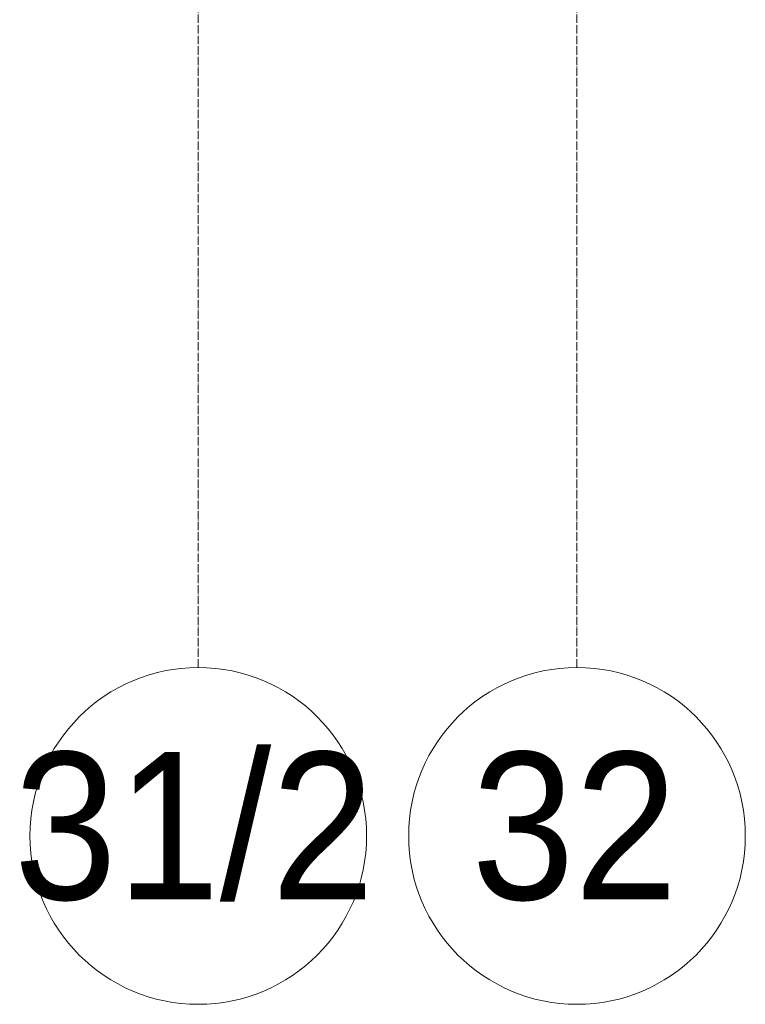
# Model space of a CAD drawing. Header units: millimetres. Extents: x 5617 to 110067, y 7718 to 195801.
# Tile 53 of 81: x 57138 to 58863, y 11226 to 13565. Entities that reach past the tile are written whole.
import ezdxf

# ---------------------------------------------------------------- set-up
doc = ezdxf.new("R2010")
doc.units = ezdxf.units.MM
doc.linetypes.add('Линия сетки', pattern=[25, 20, -2.5, 0, -2.5])
doc.layers.add('Оси', color=7, linetype='Continuous', lineweight=9)
doc.styles.add('Arial_1', font='arial.ttf', dxfattribs={"width": 0.9, "height": 350})

# ---------------------------------------------------------------- blocks, each defined once
blk = doc.blocks.new('Ось сетки - Круг_Ø8 мм-6577-МКСС_К4_L14_48_300_')
at = {"layer": 'Оси', "lineweight": 20}
for start, end in [(360, 180), (180, 360)]:
    blk.add_arc((0, 0), 4, start, end, dxfattribs=at)

msp = doc.modelspace()

# ---------------------------------------------------------------- linework, layer by layer
at = {"layer": 'Оси', "linetype": 'Линия сетки'}
for p, q in [((57562.7, 12025.7), (57562.7, 33150)), ((58462.7, 12025.7), (58462.7, 33150))]:
    msp.add_line(p, q, dxfattribs=at)

# ---------------------------------------------------------------- block references
at = {"layer": 'Оси', "lineweight": 20, "xscale": 99.99999999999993, "yscale": 99.99999999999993, "zscale": 99.99999999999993}
for p in [(57562.7, 11625.7), (58462.7, 11625.7)]:
    msp.add_blockref('Ось сетки - Круг_Ø8 мм-6577-МКСС_К4_L14_48_300_', p, dxfattribs=at)

# ---------------------------------------------------------------- texts
at = {"layer": 'Оси', "char_height": 350, "attachment_point": 1, "style": 'Arial_1'}
for s, insert, width in [('31/2', (57124.5, 11824.7), 1060.633), ('32', (58212.1, 11824.7), 606.076)]:
    msp.add_mtext(s, dxfattribs=dict(at, insert=insert, width=width))

doc.saveas('drawing.dxf')
